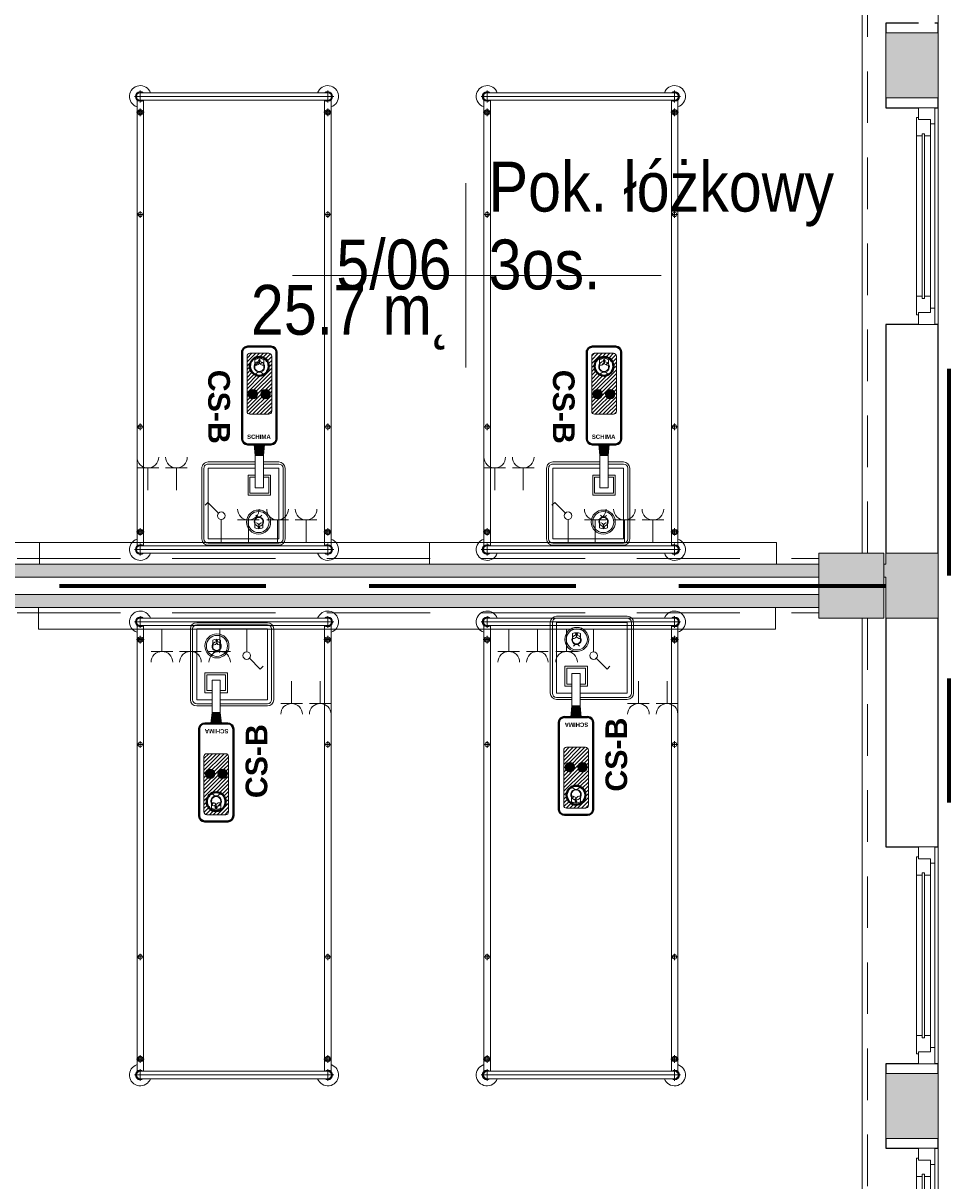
# Model space of a CAD drawing. Header units: centimetres. Extents: x -1316 to 21770, y -8842 to 3590.
# Tile 118 of 125: x 805 to 1232, y 1574 to 2108. Entities that reach past the tile are written whole.
import ezdxf

# ---------------------------------------------------------------- set-up
doc = ezdxf.new("R2010")
doc.units = ezdxf.units.CM
for name, pattern in [('Długa kreska', [142.875, 95.25, -47.625]), ('Hidden', [71.4375, 47.625, -23.8125]), ('Ponad', [39.688, 23.813, -15.875]), ('Ukryte', [71.438, 47.625, -23.813])]:
    doc.linetypes.add(name, pattern=pattern)
for name, color, linetype, lineweight in [('A-AREA-IDEN', 2, 'Continuous', 13), ('A-DETL', 90, 'Continuous', 9), ('A-DETL-HDLN', 90, 'Ukryte', 9), ('A-FLOR-OVHD', 1, 'Ponad', 9), ('A-GLAZ', 151, 'Continuous', 13), ('A-WALL', 113, 'Continuous', 13), ('A-WALL-PATT', 111, 'Continuous', 13), ('I-FURN', 30, 'Continuous', 9), ('PRZYW_Elementy_inst_przyw', 7, 'Continuous', 9), ('Q-SPCQ', 91, 'Continuous', 9), ('S-COLS', 52, 'Continuous', 13)]:
    doc.layers.add(name, color=color, linetype=linetype, lineweight=lineweight)
doc.styles.add('adam', font='arialbd.ttf')
doc.styles.add('Arial_11', font='arial.ttf', dxfattribs={"width": 0.85, "height": 23})

# ---------------------------------------------------------------- blocks, each defined once
blk = doc.blocks.new('M_Concrete-Square-Column - 300 x 300mm-1794509-5_piętro III __10_50 m_ - stan projektowany')
at = {"layer": 'S-COLS', "lineweight": 9}
blk.add_hatch(color=254, dxfattribs=at).paths.add_polyline_path([(15, -15), (15, 15), (-15, 15), (-15, -15)], flags=0)
for p, q in [((15, 15), (-15, 15)), ((-15, 15), (-15, -15)), ((15, -15), (15, 15)), ((-15, -15), (15, -15))]:
    blk.add_line(p, q, dxfattribs=at)
blk = doc.blocks.new('łóżko 195x90 typ FAMED _102039_ - łóżko 195x90 typ FAMED _102039_-832813-5_piętro III __10_50 m_ - stan projektowany')
at = {"layer": 'I-FURN'}
for p, q in [((-43.25, 102.02), (-43.25, 107.47)), ((43.25, 102.02), (43.25, 107.47)), ((-45.98, 104.75), (45.97, 104.75)), ((-44.75, 103.1), (-44.75, -102.61)), ((-43.25, 106.45), (43.25, 106.45)), ((-43.25, 103.05), (43.25, 103.05)), ((-41.75, -102.55), (-41.75, 103.1)), ((41.75, -102.61), (41.75, 103.05)), ((44.75, 103.1), (44.75, -102.61)), ((-45, 96.6), (-41.5, 96.6)), ((-43.25, 94.85), (-43.25, 98.35)), ((45, 96.6), (41.5, 96.6)), ((43.25, 94.85), (43.25, 98.35)), ((-44.75, 48.19), (-41.75, 48.19)), ((-43.25, 49.69), (-43.25, 46.69)), ((44.75, 48.19), (41.75, 48.19)), ((43.25, 49.69), (43.25, 46.69)), ((-44.75, -49.81), (-41.75, -49.81)), ((-43.25, -48.31), (-43.25, -51.31)), ((44.75, -49.81), (41.75, -49.81)), ((43.25, -48.31), (43.25, -51.31)), ((-43.25, -95.18), (-43.25, -98.68)), ((43.25, -95.18), (43.25, -98.68)), ((-45, -96.93), (-41.5, -96.93)), ((45, -96.93), (41.5, -96.93)), ((45.97, -104.25), (-45.98, -104.25)), ((-43.25, -101.53), (-43.25, -106.98)), ((-43.25, -102.55), (43.25, -102.55)), ((-43.25, -105.95), (43.25, -105.95)), ((43.25, -101.53), (43.25, -106.98))]:
    blk.add_line(p, q, dxfattribs=at)
for centre, radius in [((-43.25, 96.6), 1.25), ((-43.25, 96.6), 0.8), ((43.25, 96.6), 1.25), ((43.25, 96.6), 0.8), ((-43.25, 48.19), 1), ((43.25, 48.19), 1), ((-43.25, -49.81), 1), ((43.25, -49.81), 1), ((-43.25, -96.93), 1.25), ((43.25, -96.93), 1.25), ((-43.25, -96.93), 0.8), ((43.25, -96.93), 0.8)]:
    blk.add_circle(centre, radius, dxfattribs=at)
for centre, radius, start, end in [((-43.25, 104.75), 5, 19.8769, 252.5424), ((-43.25, 104.75), 2.23, 49.8221, 312.3887), ((43.25, 104.75), 5, 287.4576, 160.1231), ((43.25, 104.75), 2.23, 229.8221, 130.1779), ((-43.25, 104.75), 1.93, 62.0207, 297.9793), ((-43.25, 104.75), 1.7, 90, 270), ((43.25, 104.75), 1.93, 242.0207, 117.9793), ((43.25, 104.75), 1.7, 270, 90), ((-43.25, -104.25), 5, 107.4576, 340.1231), ((43.25, -104.25), 5, 199.8769, 72.5424), ((-43.25, -104.25), 2.23, 49.8221, 310.1779), ((-43.25, -104.25), 1.93, 62.0207, 297.9793), ((-43.25, -104.25), 1.7, 90, 270), ((43.25, -104.25), 2.23, 229.8221, 130.1779), ((43.25, -104.25), 1.93, 242.0207, 117.9793), ((43.25, -104.25), 1.7, 270, 90)]:
    blk.add_arc(centre, radius, start, end, dxfattribs=at)
blk = doc.blocks.new('łóżko 195x90 typ FAMED _102039_ - łóżko 195x90 typ FAMED _102039_-1233017-5_piętro III __10_50 m_ - stan projektowany')
at = {"layer": 'I-FURN'}
for p, q in [((-43.25, 101.53), (-43.25, 106.98)), ((43.25, 101.53), (43.25, 106.98)), ((45.97, 104.25), (-45.98, 104.25)), ((-44.75, -103.1), (-44.75, 102.61)), ((-43.25, 105.95), (43.25, 105.95)), ((-43.25, 102.55), (43.25, 102.55)), ((-41.75, 102.55), (-41.75, -103.1)), ((41.75, 102.61), (41.75, -103.05)), ((44.75, -103.1), (44.75, 102.61)), ((-45, 96.93), (-41.5, 96.93)), ((-43.25, 95.18), (-43.25, 98.68)), ((45, 96.93), (41.5, 96.93)), ((43.25, 95.18), (43.25, 98.68)), ((-44.75, 49.81), (-41.75, 49.81)), ((-43.25, 48.31), (-43.25, 51.31)), ((44.75, 49.81), (41.75, 49.81)), ((43.25, 48.31), (43.25, 51.31)), ((-43.25, -49.69), (-43.25, -46.69)), ((43.25, -49.69), (43.25, -46.69)), ((-44.75, -48.19), (-41.75, -48.19)), ((44.75, -48.19), (41.75, -48.19)), ((-43.25, -94.85), (-43.25, -98.35)), ((43.25, -94.85), (43.25, -98.35)), ((-45, -96.6), (-41.5, -96.6)), ((45, -96.6), (41.5, -96.6)), ((-45.98, -104.75), (45.97, -104.75)), ((-43.25, -102.02), (-43.25, -107.47)), ((-43.25, -103.05), (43.25, -103.05)), ((-43.25, -106.45), (43.25, -106.45)), ((43.25, -102.02), (43.25, -107.47))]:
    blk.add_line(p, q, dxfattribs=at)
for centre, radius in [((-43.25, 96.93), 1.25), ((-43.25, 96.93), 0.8), ((43.25, 96.93), 1.25), ((43.25, 96.93), 0.8), ((-43.25, 49.81), 1), ((43.25, 49.81), 1), ((-43.25, -48.19), 1), ((43.25, -48.19), 1), ((-43.25, -96.6), 1.25), ((-43.25, -96.6), 0.8), ((43.25, -96.6), 1.25), ((43.25, -96.6), 0.8)]:
    blk.add_circle(centre, radius, dxfattribs=at)
for centre, radius, start, end in [((-43.25, 104.25), 5, 19.8769, 252.5424), ((43.25, 104.25), 5, 287.4576, 160.1231), ((-43.25, 104.25), 2.23, 49.8221, 310.1779), ((-43.25, 104.25), 1.93, 62.0207, 297.9793), ((-43.25, 104.25), 1.7, 90, 270), ((43.25, 104.25), 2.23, 229.8221, 130.1779), ((43.25, 104.25), 1.93, 242.0207, 117.9793), ((43.25, 104.25), 1.7, 270, 90), ((-43.25, -104.75), 5, 107.4576, 340.1231), ((43.25, -104.75), 5, 199.8769, 72.5424), ((-43.25, -104.75), 2.23, 47.6113, 310.1779), ((-43.25, -104.75), 1.93, 62.0207, 297.9793), ((-43.25, -104.75), 1.7, 90, 270), ((43.25, -104.75), 2.23, 229.8221, 130.1779), ((43.25, -104.75), 1.93, 242.0207, 117.9793), ((43.25, -104.75), 1.7, 270, 90)]:
    blk.add_arc(centre, radius, start, end, dxfattribs=at)
blk = doc.blocks.new('Panel Gazowo Oswietleniowy 2 - Type 1-2423792-5_piętro III __10_50 m_ - stan projektowany')
at = {"layer": 'Q-SPCQ'}
for p, q in [((-112.5, 47.33), (-102.5, 47.33)), ((-107.5, 47.33), (-107.5, 37)), ((-99.33, 47.33), (-89.33, 47.33)), ((-94.33, 47.33), (-94.33, 37)), ((47.5, 47.33), (57.5, 47.33)), ((52.5, 47.33), (52.5, 37)), ((60.67, 47.33), (70.67, 47.33)), ((65.67, 47.33), (65.67, 37)), ((-79.82, 31.43), (-81.13, 30.12)), ((-74.88, 26.48), (-79.82, 31.43)), ((80.18, 31.43), (78.87, 30.12)), ((85.12, 26.48), (80.18, 31.43)), ((-73.64, 13), (-73.64, 23.5)), ((-66.13, 23.33), (-56.13, 23.33)), ((-61.13, 23.33), (-61.13, 13)), ((-52.67, 23.33), (-42.67, 23.33)), ((-47.67, 23.33), (-47.67, 13)), ((-39.5, 23.33), (-29.5, 23.33)), ((-34.5, 23.33), (-34.5, 13)), ((86.36, 13), (86.36, 23.5)), ((93.87, 23.33), (103.87, 23.33)), ((98.87, 23.33), (98.87, 13)), ((107.33, 23.33), (117.33, 23.33)), ((112.33, 23.33), (112.33, 13)), ((120.5, 23.33), (130.5, 23.33)), ((125.5, 23.33), (125.5, 13)), ((-157.5, 3), (-157.5, 13)), ((-157.5, 13), (182.5, 13)), ((182.5, 13), (182.5, 3))]:
    blk.add_line(p, q, dxfattribs=at)
for centre in [(-73.64, 25.25), (86.36, 25.25)]:
    blk.add_circle(centre, 1.75, dxfattribs=at)
for centre, end in [((-107.5, 52.33), 0), ((-94.33, 52.33), 0), ((52.5, 52.33), 0), ((65.67, 52.33), 0), ((-61.13, 28.33), 360), ((-47.67, 28.33), 360), ((-34.5, 28.33), 360), ((98.87, 28.33), 360), ((112.33, 28.33), 360), ((125.5, 28.33), 360)]:
    blk.add_arc(centre, 5, 180, end, dxfattribs=at)
blk = doc.blocks.new('Okno - automatyczna etykieta - 100x165 _projektowane_-2415065-5_piętro III __10_50 m_ - stan projektowany')
at = {"layer": 'A-GLAZ'}
for p, q in [((-50, -3), (-44.5, -3)), ((-50, -10.5), (-50, -3)), ((-45.5, -2), (-37, -2)), ((-45.5, -3), (-45.5, -2)), ((-44.5, -3), (-45.5, -3)), ((-44.5, -8.5), (-44.5, -3)), ((-44.5, -3), (-44.5, -8.5)), ((-38, -5.75), (-38, -4.75)), ((-38, -4.75), (38, -4.75)), ((-38, -4.75), (-38, -5.75)), ((-37, -4.75), (-38, -4.75)), ((-37, -2), (-37, -4.75)), ((37, -2), (-37, -2)), ((37, -2), (45.5, -2)), ((37, -4.75), (37, -2)), ((38, -4.75), (37, -4.75)), ((38, -4.75), (38, -5.75)), ((38, -5.75), (38, -4.75)), ((44.5, -3), (44.5, -8.5)), ((45.5, -3), (44.5, -3)), ((44.5, -3), (50, -3)), ((44.5, -8.5), (44.5, -3)), ((45.5, -2), (45.5, -3)), ((50, -3), (50, -10.5)), ((-42.5, -10.5), (-50, -10.5)), ((-50, -10.5), (50, -10.5)), ((-37, -8.5), (-44.5, -8.5)), ((-44.5, -8.5), (-42.5, -8.5)), ((-42.5, -8.5), (-42.5, -10.5)), ((42.5, -10.5), (-42.5, -10.5)), ((38, -5.75), (-38, -5.75)), ((-38, -5.75), (-37, -5.75)), ((-37, -5.75), (-37, -8.5)), ((37, -8.5), (-37, -8.5)), ((37, -5.75), (38, -5.75)), ((37, -8.5), (37, -5.75)), ((44.5, -8.5), (37, -8.5)), ((42.5, -8.5), (44.5, -8.5)), ((42.5, -10.5), (42.5, -8.5)), ((50, -10.5), (42.5, -10.5))]:
    blk.add_line(p, q, dxfattribs=at)
blk = doc.blocks.new('Okno - automatyczna etykieta - 200x165 _projektowane_-2617392-5_piętro III __10_50 m_ - stan projektowany')
at = {"layer": 'A-GLAZ'}
for p, q in [((-92.5, 10.5), (-100, 10.5)), ((-100, 10.5), (-100, 3)), ((-100, 10.5), (100, 10.5)), ((-87, 8.5), (-94.5, 8.5)), ((-94.5, 8.5), (-94.5, 3)), ((-94.5, 3), (-94.5, 8.5)), ((-94.5, 8.5), (-92.5, 8.5)), ((-92.5, 8.5), (-92.5, 10.5)), ((92.5, 10.5), (-92.5, 10.5)), ((88, 5.75), (-88, 5.75)), ((-88, 5.75), (-88, 4.75)), ((-88, 4.75), (-88, 5.75)), ((-88, 5.75), (-87, 5.75)), ((-87, 5.75), (-87, 8.5)), ((87, 8.5), (-87, 8.5)), ((2.5, 7.25), (-2.5, 7.25)), ((-2.5, 7.25), (-2.5, 3.25)), ((2.5, 3.25), (2.5, 7.25)), ((94.5, 8.5), (87, 8.5)), ((87, 8.5), (87, 5.75)), ((87, 5.75), (88, 5.75)), ((88, 4.75), (88, 5.75)), ((88, 5.75), (88, 4.75)), ((100, 10.5), (92.5, 10.5)), ((92.5, 10.5), (92.5, 8.5)), ((92.5, 8.5), (94.5, 8.5)), ((94.5, 3), (94.5, 8.5)), ((94.5, 8.5), (94.5, 3)), ((100, 3), (100, 10.5)), ((-100, 3), (-94.5, 3)), ((-94.5, 3), (-95.5, 3)), ((-95.5, 3), (-95.5, 2)), ((-95.5, 2), (-87, 2)), ((-88, 4.75), (88, 4.75)), ((-87, 4.75), (-88, 4.75)), ((-87, 2), (-87, 4.75)), ((87, 2), (-87, 2)), ((-2.5, 3.25), (2.5, 3.25)), ((87, 4.75), (87, 2)), ((88, 4.75), (87, 4.75)), ((87, 2), (95.5, 2)), ((95.5, 3), (94.5, 3)), ((94.5, 3), (100, 3)), ((95.5, 2), (95.5, 3))]:
    blk.add_line(p, q, dxfattribs=at)
blk = doc.blocks.new('METKA_POMIESZCZENIA2 - Rozbudowana - bez ramki-2396678-5_piętro III __10_50 m_ - stan projektowany')
at = {"layer": 'A-AREA-IDEN'}
for p, q in [((0, 0.425), (0, 0)), ((0.0976, 0), (-0.8, 0)), ((-0.8, 0), (0.9, 0)), ((0, 0), (0, -0.425))]:
    blk.add_line(p, q, dxfattribs=at)
blk = doc.blocks.new('Ikona')
at = {"layer": 'PRZYW_Elementy_inst_przyw'}
h = blk.add_hatch(color=1, dxfattribs=at)
h.dxf.hatch_style = 1
h.paths.add_polyline_path([(-1065.97, 3801.31), (-1066.17, 3801.31), (-1066.17, 3801.08), (-1065.97, 3801.08)])
h.paths.add_polyline_path([(-1065.97, 3801.08), (-1066.17, 3801.08), (-1066.17, 3800.87), (-1065.97, 3800.87)])
h.paths.add_polyline_path([(-1065.74, 3801.08), (-1065.97, 3801.08), (-1065.97, 3800.87), (-1065.74, 3800.87)])
h.paths.add_polyline_path([(-1066.17, 3801.08), (-1066.41, 3801.08), (-1066.41, 3800.87), (-1066.17, 3800.87)])
h.paths.add_polyline_path([(-1065.97, 3800.87), (-1066.17, 3800.87), (-1066.17, 3800.64), (-1065.97, 3800.64)])
at = {"layer": 'PRZYW_Elementy_inst_przyw', "color": 1}
for p, q in [((-1067.65, 3799.71), (-1067.65, 3801.21)), ((-1064.49, 3799.71), (-1064.49, 3801.21))]:
    blk.add_line(p, q, dxfattribs=at)
for points in [[(-1065.74, 3801.08), (-1065.74, 3800.87), (-1066.41, 3800.87), (-1066.41, 3801.08)], [(-1066.17, 3801.31), (-1065.97, 3801.31), (-1065.97, 3800.64), (-1066.17, 3800.64)]]:
    blk.add_lwpolyline(points, close=True, dxfattribs=at)
for centre, radius, start, end in [((-1066.07, 3798.74), 1.85, 31.7978, 276.8309), ((-1066.07, 3798.03), 3.55, 63.5398, 116.4602), ((-1066.06, 3798.68), 1.6, 156.7793, 23.2207), ((-1066.07, 3795.45), 1.43, 32.8175, 147.1825), ((-1066.07, 3798.72), 1.65, 89.6447, 89.8927), ((-1066.08, 3798.74), 1.86, 277.2029, 31.4258)]:
    blk.add_arc(centre, radius, start, end, dxfattribs=at)
at = {"layer": 'PRZYW_Elementy_inst_przyw', "color": 1, "lineweight": 5}
for centre, start, end in [((-1067.2, 3800.4), 253.1892, 358.3615), ((-1064.92, 3800.4), 181.6385, 286.8108)]:
    blk.add_arc(centre, 1.14, start, end, dxfattribs=at)
blk = doc.blocks.new('CS-B')
at = {"layer": 'PRZYW_Elementy_inst_przyw', "lineweight": 5}
for color, points in [(252, [(-9.2, -41.4), (-5.42, -41.4), (-4.88, -46.5), (-9.75, -46.5)]), (256, [(-2.15, -69.7, 1), (-6.52, -69.7, 1)])]:
    blk.add_hatch(color=color, dxfattribs=at).paths.add_polyline_path(points)
h = blk.add_hatch(dxfattribs=at)
h.set_pattern_fill('ANSI31', color=252, scale=0.395406, angle=180, style=0)
h.set_pattern_definition([(225, (-523.8423, 9872.2787), (0.88771144, -0.88771144), [])])
h.paths.add_polyline_path([(-11.68, -60.46), (-2.94, -60.46, -0.414214), (-1.62, -61.77), (-1.62, -87.24, -0.414214), (-2.94, -88.55), (-11.68, -88.55, -0.414214), (-13, -87.24), (-13, -61.77, -0.414214)])
h.paths.add_polyline_path([(-2.96, -82.55, 1), (-11.66, -82.55, 1)], flags=16)
h.paths.add_polyline_path([(-2.15, -69.7, 1), (-6.52, -69.7, 1)], flags=16)
h.paths.add_polyline_path([(-9.41, -83.63, 1.700181), (-7.33, -79.89, 0.030049), (-7.62, -79.91, 0.544216)], flags=0)
h.paths.add_polyline_path([(-5.4, -83.1, 1.517175), (-9.28, -83.1, -0.49408), (-7.34, -84.49, -0.49408)], flags=0)
h.paths.add_polyline_path([(-7.77, -85.42), (-7.46, -85.42), (-7.46, -85.73), (-7.19, -85.73), (-7.19, -85.42), (-6.88, -85.42), (-6.88, -85.16), (-7.19, -85.16), (-7.19, -84.85), (-7.46, -84.85), (-7.46, -85.16), (-7.77, -85.16)], flags=0)
h = blk.add_hatch(color=256, dxfattribs=at)
edge = h.paths.add_edge_path()
edge.add_arc((-10.15, -69.7), 2.18, 0, 360)
at = {"layer": 'PRZYW_Elementy_inst_przyw'}
for p, q in [((16.32, 0), (-16.32, 0)), ((-19.2, -2.88), (-19.2, -22.6)), ((-18.24, -2.88), (-18.24, -22.35)), ((18.24, -2.88), (18.24, -35.52)), ((19.2, -35.52), (19.2, -2.88)), ((-19.2, -22.6), (-19.2, -35.52)), ((-18.24, -22.35), (-18.24, -35.52)), ((-16.32, -37.44), (-9.2, -37.44)), ((-16.32, -38.4), (-9.2, -38.4)), ((-5.42, -37.44), (16.32, -37.44)), ((-5.42, -38.4), (16.32, -38.4))]:
    blk.add_line(p, q, dxfattribs=at)
at = {"layer": 'PRZYW_Elementy_inst_przyw', "color": 0}
blk.add_line((-16.32, -0.96), (16.32, -0.96), dxfattribs=at)
at = {"layer": 'PRZYW_Elementy_inst_przyw', "color": 252}
for p, q in [((-9.75, -46.5), (-9.2, -41.4)), ((-5.91, -41.4), (-8.71, -41.4)), ((-4.88, -46.5), (-5.42, -41.4))]:
    blk.add_line(p, q, dxfattribs=at)
at = {"layer": 'PRZYW_Elementy_inst_przyw', "lineweight": 40}
for p, q in [((-12.6, -46.5), (-2.02, -46.5)), ((-15.24, -89), (-15.24, -49.13)), ((0.62, -49.13), (0.62, -89)), ((-2.02, -91.64), (-12.6, -91.64))]:
    blk.add_line(p, q, dxfattribs=at)
at = {"layer": 'PRZYW_Elementy_inst_przyw', "color": 7}
for points in [[(-16.32, -21.91), (-16.32, -2.88), (16.32, -2.88), (16.32, -35.52), (-5.42, -35.52)], [(-9.2, -35.52), (-16.32, -35.52), (-16.32, -21.91)]]:
    blk.add_lwpolyline(points, dxfattribs=at)
at = {"layer": 'PRZYW_Elementy_inst_przyw', "linetype": 'Continuous', "lineweight": 5}
blk.add_lwpolyline([(-9.2, -32.3), (-12.52, -32.3), (-12.52, -23.11), (-2.09, -23.11), (-2.09, -32.3), (-5.42, -32.3)], dxfattribs=at)
at = {"layer": 'PRZYW_Elementy_inst_przyw', "linetype": 'Hidden', "lineweight": 5}
blk.add_lwpolyline([(-9.2, -31.34), (-11.63, -31.34), (-11.63, -23.97), (-2.99, -23.97), (-2.99, -31.34), (-5.42, -31.34)], dxfattribs=at)
at = {"layer": 'PRZYW_Elementy_inst_przyw', "lineweight": 5}
blk.add_lwpolyline([(-9.2, -26.45), (-5.42, -26.45), (-5.42, -41.4), (-9.2, -41.4)], close=True, dxfattribs=at)
at = {"layer": 'PRZYW_Elementy_inst_przyw'}
blk.add_lwpolyline([(-2.94, -60.46, -0.414214), (-1.62, -61.77), (-1.62, -87.24, -0.414214), (-2.94, -88.55), (-11.68, -88.55, -0.414214), (-13, -87.24), (-13, -61.77, -0.414214), (-11.68, -60.46)], format="xyb", close=True, dxfattribs=at)
at = {"layer": 'PRZYW_Elementy_inst_przyw', "lineweight": 5}
for radius in [5.55, 4.87]:
    blk.add_circle((-6.96, -10.7), radius, dxfattribs=at)
at = {"layer": 'PRZYW_Elementy_inst_przyw'}
for centre in [(-10.15, -69.7), (-4.34, -69.7)]:
    blk.add_circle(centre, 2.18, dxfattribs=at)
at = {"layer": 'PRZYW_Elementy_inst_przyw', "lineweight": 40}
blk.add_circle((-7.31, -82.55), 4.35, dxfattribs=at)
at = {"layer": 'PRZYW_Elementy_inst_przyw'}
for centre, radius, start, end in [((-16.32, -2.88), 2.88, 90, 180), ((16.32, -2.88), 2.88, 0, 90), ((-16.32, -35.52), 2.88, 180, 270), ((-16.32, -35.52), 1.92, 180, 270), ((16.32, -35.52), 2.88, 270, 0), ((16.32, -35.52), 1.92, 270, 0)]:
    blk.add_arc(centre, radius, start, end, dxfattribs=at)
at = {"layer": 'PRZYW_Elementy_inst_przyw', "color": 0}
for centre, start, end in [((-16.32, -2.88), 90, 180), ((16.32, -2.88), 0, 90)]:
    blk.add_arc(centre, 1.92, start, end, dxfattribs=at)
at = {"layer": 'PRZYW_Elementy_inst_przyw', "lineweight": 40}
for centre, start, end in [((-12.6, -49.13), 90, 180), ((-2.02, -49.13), 0, 90), ((-12.6, -89), 180, 270), ((-2.02, -89), 270, 0)]:
    blk.add_arc(centre, 2.64, start, end, dxfattribs=at)
at = {"layer": 'PRZYW_Elementy_inst_przyw', "lineweight": 5, "xscale": 1.155937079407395, "yscale": 1.155937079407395, "zscale": 1.155937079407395}
blk.add_blockref('Ikona', (1225.21, -4402), dxfattribs=at)
at = {"layer": 'PRZYW_Elementy_inst_przyw', "lineweight": 5, "xscale": 1.318019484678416, "yscale": 1.318019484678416, "zscale": 1.318019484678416, "rotation": 180}
blk.add_blockref('Ikona', (-1412.43, 4924.47), dxfattribs=at)
at = {"layer": 'PRZYW_Elementy_inst_przyw', "insert": (-1.67, -51.05), "char_height": 3.295, "width": 10.5574, "attachment_point": 1, "rotation": 180, "style": 'adam'}
blk.add_mtext('{\\H0.6x;SCHIMA}', dxfattribs=at)
at = {"layer": 'PRZYW_Elementy_inst_przyw', "lineweight": 5, "insert": (6.26, -80.92), "char_height": 2.5, "width": 68.9633, "attachment_point": 1, "rotation": 90, "style": 'adam'}
blk.add_mtext('{\\H4x;CS-B}', dxfattribs=at)

msp = doc.modelspace()

# ---------------------------------------------------------------- hatches: boundary and pattern name
at = {"layer": 'A-WALL-PATT'}
h = msp.add_hatch(color=9, dxfattribs=at)
h.paths.add_polyline_path([(1203.38, 393.33), (1227.38, 393.33), (1227.38, 423.33), (1203.38, 423.33), (1203.38, 419.08)], flags=0)
h.paths.add_polyline_path([(1203.38, 633.33), (1227.38, 633.33), (1227.38, 663.33), (1203.38, 663.33)], flags=0)
h.paths.add_polyline_path([(1227.38, 873.33), (1227.38, 903.33), (1203.38, 903.33), (1203.38, 873.33)], flags=0)
h.paths.add_polyline_path([(1203.38, 1113.33), (1227.38, 1113.33), (1227.38, 1143.33), (1203.38, 1143.33)], flags=0)
h.paths.add_polyline_path([(1227.38, 1353.33), (1227.38, 1383.33), (1203.38, 1383.33), (1203.38, 1353.33)], flags=0)
h.paths.add_polyline_path([(1227.38, 1593.33), (1227.38, 1623.33), (1203.38, 1623.33), (1203.38, 1593.33)], flags=0)
h.paths.add_polyline_path([(1227.38, 1833.33), (1227.38, 1863.33), (1203.38, 1863.33), (1203.38, 1833.33)], flags=0)
h.paths.add_polyline_path([(1227.38, 2073.33), (1227.38, 2103.33), (1203.38, 2103.33), (1203.38, 2073.33)], flags=0)
h.paths.add_polyline_path([(1203.38, 2313.33), (1227.38, 2313.33), (1227.38, 2343.33), (1203.38, 2343.33)], flags=0)
h.paths.add_polyline_path([(1227.38, 2553.33), (1227.38, 2583.33), (1203.38, 2583.33), (1203.38, 2553.33)], flags=0)
h.paths.add_polyline_path([(1227.38, 2793.33), (1227.38, 2824.33), (1203.38, 2824.33), (1203.38, 2793.33)], flags=0)
h = msp.add_hatch(color=9, dxfattribs=at)
h.paths.add_polyline_path([(1172.38, 1852.33), (1172.38, 1858.33), (602.38, 1858.33), (602.38, 1852.33), (1100.2, 1852.33)], flags=0)
h.paths.add_polyline_path([(1203.38, 1852.33), (1203.38, 1858.33), (1202.38, 1858.33), (1202.38, 1852.33)], flags=0)
msp.add_hatch(color=9, dxfattribs=at).paths.add_polyline_path([(1172.38, 1838.33), (1172.38, 1844.33), (602.38, 1844.33), (602.38, 1838.33), (1100.2, 1838.33)], flags=0)

# ---------------------------------------------------------------- linework, layer by layer
at = {"layer": 'A-DETL', "linetype": 'Długa kreska', "lineweight": 70}
for p, q in [((1232.38, 1948.33), (1232.38, 1748.33)), ((536.38, 1848.33), (1232.38, 1848.33))]:
    msp.add_line(p, q, dxfattribs=at)
at = {"layer": 'A-DETL-HDLN'}
for p, q in [((-1197.62, 1860.83), (1172.38, 1860.83)), ((-1197.62, 1835.83), (1172.38, 1835.83))]:
    msp.add_line(p, q, dxfattribs=at)
at = {"layer": 'A-FLOR-OVHD'}
for p, q in [((1194.88, 1863.33), (1194.88, 2313.33)), ((1194.88, 1833.33), (1194.88, 1383.33))]:
    msp.add_line(p, q, dxfattribs=at)
at = {"layer": 'A-WALL', "lineweight": 9}
for p, q in [((1192.38, 1863.33), (1192.38, 2313.33)), ((1227.38, 2307.83), (1227.38, 2107.83)), ((1203.38, 2103.33), (1203.38, 2073.33)), ((1227.38, 2073.33), (1227.38, 2103.33)), ((1227.38, 2068.83), (1227.38, 1968.83)), ((1203.38, 1863.33), (1203.38, 1858.33)), ((1227.38, 1833.33), (1227.38, 1863.33)), ((1172.38, 1858.33), (602.38, 1858.33)), ((1203.38, 1858.33), (1202.38, 1858.33)), ((602.38, 1852.33), (1172.38, 1852.33)), ((1202.38, 1852.33), (1203.38, 1852.33)), ((1203.38, 1852.33), (1203.38, 1833.33)), ((1172.38, 1844.33), (602.38, 1844.33)), ((602.38, 1838.33), (1172.38, 1838.33)), ((1192.38, 1383.33), (1192.38, 1833.33)), ((1227.38, 1727.83), (1227.38, 1627.83)), ((1203.38, 1623.33), (1203.38, 1593.33)), ((1227.38, 1593.33), (1227.38, 1623.33)), ((1227.38, 1588.83), (1227.38, 1388.83))]:
    msp.add_line(p, q, dxfattribs=at)
at = {"layer": 'A-WALL', "color": 7, "lineweight": 25}
for p, q in [((1218.38, 2107.83), (1203.38, 2107.83)), ((1203.38, 2107.83), (1203.38, 2103.33)), ((1227.38, 2107.83), (1225.88, 2107.83)), ((1227.38, 2103.33), (1227.38, 2107.83)), ((1203.38, 2073.33), (1203.38, 2068.83)), ((1227.38, 2068.83), (1227.38, 2073.33)), ((1203.38, 2068.83), (1218.38, 2068.83)), ((1225.88, 2068.83), (1227.38, 2068.83)), ((1218.38, 1968.83), (1203.38, 1968.83)), ((1203.38, 1968.83), (1203.38, 1863.33)), ((1227.38, 1968.83), (1225.88, 1968.83)), ((1227.38, 1863.33), (1227.38, 1968.83)), ((1203.38, 1833.33), (1203.38, 1727.83)), ((1227.38, 1727.83), (1227.38, 1833.33)), ((1203.38, 1727.83), (1218.38, 1727.83)), ((1225.88, 1727.83), (1227.38, 1727.83)), ((1218.38, 1627.83), (1203.38, 1627.83)), ((1203.38, 1627.83), (1203.38, 1623.33)), ((1227.38, 1627.83), (1225.88, 1627.83)), ((1227.38, 1623.33), (1227.38, 1627.83)), ((1203.38, 1593.33), (1203.38, 1588.83)), ((1227.38, 1588.83), (1227.38, 1593.33)), ((1203.38, 1588.83), (1218.38, 1588.83)), ((1225.88, 1588.83), (1227.38, 1588.83))]:
    msp.add_line(p, q, dxfattribs=at)
at = {"layer": 'A-WALL'}
for p, q in [((1227.38, 2103.33), (1203.38, 2103.33)), ((1203.38, 2073.33), (1227.38, 2073.33)), ((1227.38, 1863.33), (1203.38, 1863.33)), ((1203.38, 1833.33), (1227.38, 1833.33)), ((1227.38, 1623.33), (1203.38, 1623.33)), ((1203.38, 1593.33), (1227.38, 1593.33))]:
    msp.add_line(p, q, dxfattribs=at)

# ---------------------------------------------------------------- block references
at = {"layer": 'A-AREA-IDEN', "xscale": 99.99999999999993, "yscale": 99.99999999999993, "zscale": 99.99999999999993}
msp.add_blockref('METKA_POMIESZCZENIA2 - Rozbudowana - bez ramki-2396678-5_piętro III __10_50 m_ - stan projektowany', (1009.64, 1991.48), dxfattribs=at)
at = {"layer": 'A-GLAZ'}
for name, p, rotation in [('Okno - automatyczna etykieta - 100x165 _projektowane_-2415065-5_piętro III __10_50 m_ - stan projektowany', (1215.38, 2018.83), 89.99999999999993), ('Okno - automatyczna etykieta - 100x165 _projektowane_-2415065-5_piętro III __10_50 m_ - stan projektowany', (1215.38, 1677.83), 89.99999999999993), ('Okno - automatyczna etykieta - 200x165 _projektowane_-2617392-5_piętro III __10_50 m_ - stan projektowany', (1215.38, 1488.83), 269.9999999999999)]:
    msp.add_blockref(name, p, dxfattribs=dict(at, rotation=rotation))
at = {"layer": 'I-FURN', "rotation": 180}
for name, p in [('łóżko 195x90 typ FAMED _102039_ - łóżko 195x90 typ FAMED _102039_-832813-5_piętro III __10_50 m_ - stan projektowany', (902.63, 1969.77)), ('łóżko 195x90 typ FAMED _102039_ - łóżko 195x90 typ FAMED _102039_-832813-5_piętro III __10_50 m_ - stan projektowany', (1062.63, 1969.77)), ('łóżko 195x90 typ FAMED _102039_ - łóżko 195x90 typ FAMED _102039_-1233017-5_piętro III __10_50 m_ - stan projektowany', (902.63, 1726.88)), ('łóżko 195x90 typ FAMED _102039_ - łóżko 195x90 typ FAMED _102039_-1233017-5_piętro III __10_50 m_ - stan projektowany', (1062.63, 1726.88))]:
    msp.add_blockref(name, p, dxfattribs=at)
at = {"layer": 'PRZYW_Elementy_inst_przyw', "lineweight": 5, "rotation": 180}
for p in [(907, 1867), (1066, 1867)]:
    msp.add_blockref('CS-B', p, dxfattribs=at)
at = {"layer": 'PRZYW_Elementy_inst_przyw', "lineweight": 5}
for p in [(1067.72, 1834.26), (901.72, 1831.26)]:
    msp.add_blockref('CS-B', p, dxfattribs=at)
at = {"layer": 'Q-SPCQ'}
for p in [(810.38, 1855.33), (970.38, 1855.33)]:
    msp.add_blockref('Panel Gazowo Oswietleniowy 2 - Type 1-2423792-5_piętro III __10_50 m_ - stan projektowany', p, dxfattribs=at)
at = {"layer": 'Q-SPCQ', "rotation": 180}
msp.add_blockref('Panel Gazowo Oswietleniowy 2 - Type 1-2423792-5_piętro III __10_50 m_ - stan projektowany', (994.88, 1841.33), dxfattribs=at)
at = {"layer": 'S-COLS', "lineweight": 9}
msp.add_blockref('M_Concrete-Square-Column - 300 x 300mm-1794509-5_piętro III __10_50 m_ - stan projektowany', (1187.38, 1848.33), dxfattribs=at)

# ---------------------------------------------------------------- texts
at = {"layer": 'A-AREA-IDEN', "color": 0, "char_height": 23, "line_spacing_factor": 0.936439, "style": 'Arial_11'}
for s, insert, width, attachment_point in [('\\pt84.99995,169.9999,255.00008,340.00003,424.99998,509.99993,595.00011,680.00006,765.00001,849.99996,934.99991,1020.00009,1105.00004,1189.99999,1274.99994,1359.99989,1445.00007,1530.00002,1614.99997,1699.99992,1785.0001,1870.00005,1955,2039.99995,2124.9999,2210.00008,2295.00003,2379.99998,2464.99993,2550.00011,2635.00006,2720.00001;Pok. łóżkowy\\P3os.', (1020.07, 1984.7), 156.91, 7), ('\\pxqr,t3.69565,7.3913,11.08696,14.78261,18.47826,22.17391,25.86957,29.56522,33.26087,36.95652,40.65217,44.34783,48.04348,51.73913,55.43478,59.13043,62.82609,66.52174,70.21739,73.91304,77.6087,81.30435,85,88.69565,92.3913,96.08696,99.78261,103.47826,107.17391,110.86957,114.56522,118.26087;{5/06}', (1002.98, 1984.7), 52.87, 9), ('\\pt84.99995,169.9999,255.00008,340.00003,424.99998,509.99993,595.00011,680.00006,765.00001,849.99996,934.99991,1020.00009,1105.00004,1189.99999,1274.99994,1359.99989,1445.00007,1530.00002,1614.99997,1699.99992,1785.0001,1870.00005,1955,2039.99995,2124.9999,2210.00008,2295.00003,2379.99998,2464.99993,2550.00011,2635.00006,2720.00001;25.7 m˛', (1002.98, 1987.09), 91.63, 3), ('\\pt84.99995,169.9999,255.00008,340.00003,424.99998,509.99993,595.00011,680.00006,765.00001,849.99996,934.99991,1020.00009,1105.00004,1189.99999,1274.99994,1359.99989,1445.00007,1530.00002,1614.99997,1699.99992,1785.0001,1870.00005,1955,2039.99995,2124.9999,2210.00008,2295.00003,2379.99998,2464.99993,2550.00011,2635.00006,2720.00001;Pok. łóżkowy\\P2os.', (1031.76, 1501.06), 156.91, 7)]:
    msp.add_mtext(s, dxfattribs=dict(at, insert=insert, width=width, attachment_point=attachment_point))

doc.saveas('drawing.dxf')
